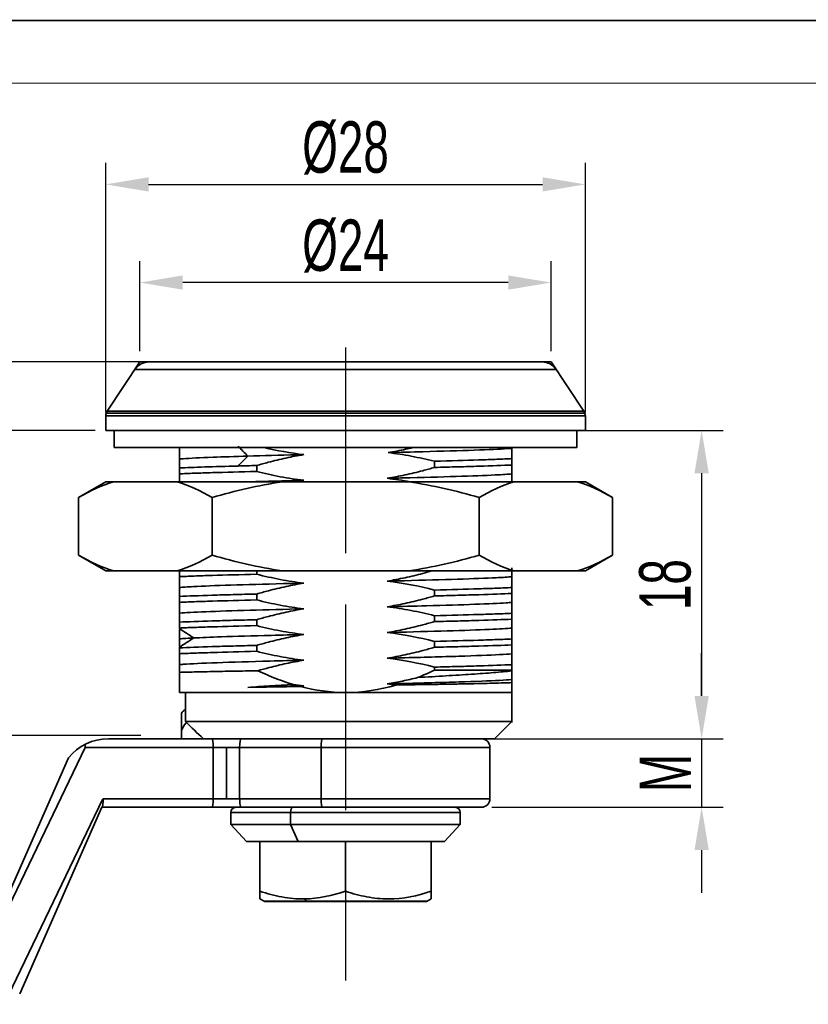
# Model space of a CAD drawing. Header units: inches. Extents: x 105682 to 105899, y 142363 to 142517.
# Tile 3 of 7: x 105740 to 105786, y 142459 to 142517. Entities that reach past the tile are written whole.
import ezdxf

# ---------------------------------------------------------------- set-up
doc = ezdxf.new("R2010")
doc.units = ezdxf.units.IN
doc.linetypes.add('ACAD_ISO02W100', pattern=[15, 12, -3])
doc.linetypes.add('CENTER', pattern=[10.16, 6.35, -1.27, 1.27, -1.27])
doc.layers.add('中心线层', color=1, linetype='CENTER')
for name, color, linetype, lineweight in [('实线层', 7, 'Continuous', 25), ('尺寸线层', 3, 'Continuous', 18), ('粗实线层', 7, 'Continuous', 35)]:
    doc.layers.add(name, color=color, linetype=linetype, lineweight=lineweight)
doc.styles.add('标准', font='txt', dxfattribs={"width": 0.667})
doc.dimstyles.new('对齐', dxfattribs={"dimtxt": 3, "dimasz": 2.5, "dimexe": 1.25, "dimexo": 0.625, "dimtad": 1, "dimdsep": 46, "dimtxsty": '标准', "dimcen": 2.5, "dimclrd": 3, "dimclre": 3, "dimclrt": 3, "dimadec": 0, "dimazin": 0, "dimtfac": 1, "dimtmove": 0, "dimatfit": 3, "dimfxl": 1, "dimarcsym": 0})
doc.dimstyles.new('水平', dxfattribs={"dimtxt": 3, "dimasz": 2.5, "dimexe": 1.25, "dimexo": 0.625, "dimtad": 1, "dimtih": 1, "dimtoh": 1, "dimdsep": 46, "dimtxsty": '标准', "dimcen": 2.5, "dimclrd": 3, "dimclre": 3, "dimclrt": 3, "dimadec": 0, "dimazin": 0, "dimtfac": 1, "dimtmove": 0, "dimatfit": 3, "dimfxl": 1, "dimarcsym": 0})

# ---------------------------------------------------------------- blocks, each defined once
blk = doc.blocks.new('*D15')
at = {"layer": 'Defpoints', "color": 0, "transparency": 16777216}
for p in [(105772.998, 142506.911), (105744.998, 142492.973), (105772.998, 142492.973)]:
    blk.add_point(p, dxfattribs=at)
at = {"layer": '尺寸线层', "color": 3, "lineweight": -2, "transparency": 16777216}
for p, q in [((105744.998, 142493.598), (105744.998, 142508.161)), ((105772.998, 142493.598), (105772.998, 142508.161)), ((105747.498, 142506.911), (105770.498, 142506.911))]:
    blk.add_line(p, q, dxfattribs=at)
at = {"layer": '尺寸线层', "color": 3, "transparency": 16777216}
for points in [[(105747.498, 142507.327), (105747.498, 142506.494), (105744.998, 142506.911)], [(105770.498, 142507.327), (105770.498, 142506.494), (105772.998, 142506.911)]]:
    blk.add_solid(points, dxfattribs=at)
at = {"layer": '尺寸线层', "color": 3, "transparency": 16777216, "insert": (105758.998, 142509.036), "char_height": 3, "width": 9.66796, "attachment_point": 5, "style": '标准'}
blk.add_mtext('%%C28', dxfattribs=at)
blk = doc.blocks.new('*D16')
at = {"layer": 'Defpoints', "color": 0, "transparency": 16777216}
for p in [(105746.998, 142501.18), (105746.998, 142496.549), (105770.998, 142496.549)]:
    blk.add_point(p, dxfattribs=at)
at = {"layer": '尺寸线层', "color": 3, "lineweight": -2, "transparency": 16777216}
for p, q in [((105746.998, 142497.174), (105746.998, 142502.43)), ((105770.998, 142497.174), (105770.998, 142502.43)), ((105768.498, 142501.18), (105749.498, 142501.18))]:
    blk.add_line(p, q, dxfattribs=at)
at = {"layer": '尺寸线层', "color": 3, "transparency": 16777216}
for points in [[(105749.498, 142501.597), (105749.498, 142500.764), (105746.998, 142501.18)], [(105768.498, 142501.597), (105768.498, 142500.764), (105770.998, 142501.18)]]:
    blk.add_solid(points, dxfattribs=at)
at = {"layer": '尺寸线层', "color": 3, "transparency": 16777216, "insert": (105758.998, 142503.305), "char_height": 3, "width": 9.8049, "attachment_point": 5, "style": '标准'}
blk.add_mtext('%%C24', dxfattribs=at)
blk = doc.blocks.new('*D17')
at = {"layer": 'Defpoints', "color": 0, "transparency": 16777216}
for p in [(105744.998, 142492.549), (105716.686, 142462.549), (105726.523, 142462.549)]:
    blk.add_point(p, dxfattribs=at)
at = {"layer": '尺寸线层', "color": 3, "lineweight": -2, "transparency": 16777216}
for p, q in [((105744.373, 142492.549), (105715.436, 142492.549)), ((105716.686, 142490.049), (105716.686, 142465.049)), ((105725.898, 142462.549), (105715.436, 142462.549))]:
    blk.add_line(p, q, dxfattribs=at)
at = {"layer": '尺寸线层', "color": 3, "transparency": 16777216}
for points in [[(105716.269, 142490.049), (105717.102, 142490.049), (105716.686, 142492.549)], [(105716.269, 142465.049), (105717.102, 142465.049), (105716.686, 142462.549)]]:
    blk.add_solid(points, dxfattribs=at)
at = {"layer": '尺寸线层', "color": 3, "transparency": 16777216, "insert": (105714.561, 142477.549), "char_height": 3, "width": 5.98813, "attachment_point": 5, "rotation": 90, "style": '标准'}
blk.add_mtext('H', dxfattribs=at)
blk = doc.blocks.new('*D18')
at = {"layer": 'Defpoints', "color": 0, "transparency": 16777216}
for p in [(105770.742, 142492.549), (105767.698, 142474.549), (105779.787, 142474.549)]:
    blk.add_point(p, dxfattribs=at)
at = {"layer": '尺寸线层', "color": 3, "lineweight": -2, "transparency": 16777216}
for p, q in [((105771.367, 142492.549), (105781.037, 142492.549)), ((105779.787, 142490.049), (105779.787, 142477.049)), ((105768.323, 142474.549), (105781.037, 142474.549))]:
    blk.add_line(p, q, dxfattribs=at)
at = {"layer": '尺寸线层', "color": 3, "transparency": 16777216}
for points in [[(105779.37, 142490.049), (105780.204, 142490.049), (105779.787, 142492.549)], [(105779.37, 142477.049), (105780.204, 142477.049), (105779.787, 142474.549)]]:
    blk.add_solid(points, dxfattribs=at)
at = {"layer": '尺寸线层', "color": 3, "transparency": 16777216, "insert": (105777.662, 142483.549), "char_height": 3, "width": 6.09078, "attachment_point": 5, "rotation": 90, "style": '标准'}
blk.add_mtext('18', dxfattribs=at)
blk = doc.blocks.new('*D19')
at = {"layer": 'Defpoints', "color": 0, "transparency": 16777216}
for p in [(105716.686, 142496.549), (105749.918, 142496.549), (105741.084, 142492.549)]:
    blk.add_point(p, dxfattribs=at)
at = {"layer": '尺寸线层', "color": 3, "lineweight": -2, "transparency": 16777216}
for p, q in [((105716.686, 142499.049), (105716.686, 142501.549)), ((105749.293, 142496.549), (105715.436, 142496.549)), ((105716.686, 142492.549), (105716.686, 142496.549)), ((105740.459, 142492.549), (105715.436, 142492.549)), ((105716.686, 142490.049), (105716.686, 142487.549))]:
    blk.add_line(p, q, dxfattribs=at)
at = {"layer": '尺寸线层', "color": 3, "transparency": 16777216}
for points in [[(105716.269, 142499.049), (105717.102, 142499.049), (105716.686, 142496.549)], [(105716.269, 142490.049), (105717.102, 142490.049), (105716.686, 142492.549)]]:
    blk.add_solid(points, dxfattribs=at)
at = {"layer": '尺寸线层', "color": 3, "transparency": 16777216, "insert": (105714.561, 142494.549), "char_height": 3, "width": 6.05656, "attachment_point": 5, "rotation": 90, "style": '标准'}
blk.add_mtext('4', dxfattribs=at)
blk = doc.blocks.new('*D8')
at = {"layer": 'Defpoints', "color": 0, "transparency": 16777216}
for p in [(105766.923, 142474.549), (105766.923, 142470.549), (105779.787, 142470.549)]:
    blk.add_point(p, dxfattribs=at)
at = {"layer": '尺寸线层', "color": 3, "lineweight": -2, "transparency": 16777216}
for p, q in [((105779.787, 142477.049), (105779.787, 142479.549)), ((105767.548, 142474.549), (105781.037, 142474.549)), ((105779.787, 142474.549), (105779.787, 142470.549)), ((105767.548, 142470.549), (105781.037, 142470.549)), ((105779.787, 142468.049), (105779.787, 142465.549))]:
    blk.add_line(p, q, dxfattribs=at)
at = {"layer": '尺寸线层', "color": 3, "transparency": 16777216}
for points in [[(105779.37, 142477.049), (105780.204, 142477.049), (105779.787, 142474.549)], [(105779.37, 142468.049), (105780.204, 142468.049), (105779.787, 142470.549)]]:
    blk.add_solid(points, dxfattribs=at)
at = {"layer": '尺寸线层', "color": 3, "transparency": 16777216, "insert": (105777.662, 142472.549), "char_height": 3, "width": 6.125, "attachment_point": 5, "rotation": 90, "style": '标准'}
blk.add_mtext('M', dxfattribs=at)
blk = doc.blocks.new('*D20')
at = {"layer": 'Defpoints', "color": 0, "transparency": 16777216}
for p in [(105728.554, 142474.745), (105747.678, 142474.745), (105727.973, 142462.549)]:
    blk.add_point(p, dxfattribs=at)
at = {"layer": '粗实线层', "color": 3, "lineweight": -2, "transparency": 16777216}
for p, q in [((105747.053, 142474.745), (105727.304, 142474.745)), ((105728.554, 142472.245), (105728.554, 142470.652)), ((105728.554, 142465.049), (105728.554, 142466.641)), ((105728.598, 142462.549), (105729.804, 142462.549))]:
    blk.add_line(p, q, dxfattribs=at)
at = {"layer": '粗实线层', "color": 3, "transparency": 16777216}
for points in [[(105728.137, 142472.245), (105728.971, 142472.245), (105728.554, 142474.745)], [(105728.137, 142465.049), (105728.971, 142465.049), (105728.554, 142462.549)]]:
    blk.add_solid(points, dxfattribs=at)
at = {"layer": '粗实线层', "color": 3, "transparency": 16777216, "insert": (105728.554, 142468.647), "char_height": 3, "attachment_point": 5, "rotation": 90, "style": '标准'}
blk.add_mtext('BH', dxfattribs=at)

msp = doc.modelspace()

# ---------------------------------------------------------------- linework, layer by layer
at = {"color": 7, "linetype": 'Continuous', "lineweight": 13}
msp.add_lwpolyline([(105682.284, 142516.476, 0.095, 0.095, 0), (105899.396, 142516.476, 0.095, 0.095, 0)], format="xyseb", dxfattribs=at)
at = {"layer": '中心线层', "color": 1, "linetype": 'ACAD_ISO02W100'}
msp.add_line((105758.998, 142497.386), (105758.998, 142460.447), dxfattribs=at)
at = {"layer": '实线层', "lineweight": 13}
msp.add_line((105695.315, 142512.821), (105895.741, 142512.821), dxfattribs=at)
at = {"layer": '粗实线层'}
for p, q in [((105746.998, 142496.549), (105745.082, 142493.675)), ((105746.998, 142496.549), (105770.998, 142496.549)), ((105770.998, 142496.549), (105772.914, 142493.675)), ((105746.701, 142496.103), (105771.295, 142496.103)), ((105772.914, 142493.675), (105745.082, 142493.675)), ((105772.998, 142493.397), (105744.998, 142493.397)), ((105744.998, 142493.397), (105744.998, 142492.549)), ((105772.975, 142493.549), (105745.022, 142493.549)), ((105772.998, 142493.397), (105772.998, 142492.549)), ((105772.998, 142492.549), (105744.998, 142492.549)), ((105745.498, 142492.549), (105745.498, 142491.549)), ((105772.498, 142492.549), (105772.498, 142491.549)), ((105772.498, 142491.549), (105745.498, 142491.549)), ((105749.298, 142491.549), (105749.298, 142491.513)), ((105749.298, 142491.513), (105749.298, 142490.877)), ((105768.698, 142491.504), (105768.698, 142490.903)), ((105749.298, 142490.877), (105749.298, 142490.358)), ((105764.186, 142490.746), (105764.186, 142490.388)), ((105768.698, 142490.903), (105768.698, 142490.529)), ((105749.298, 142490.359), (105749.298, 142490.013)), ((105753.811, 142490.499), (105753.811, 142490.154)), ((105768.698, 142490.529), (105768.698, 142490.01)), ((105749.298, 142490.013), (105749.298, 142489.542)), ((105768.698, 142490.01), (105768.698, 142489.56)), ((105744.998, 142489.549), (105743.41, 142488.632)), ((105744.998, 142489.549), (105745.453, 142489.549)), ((105749.161, 142489.549), (105745.453, 142489.549)), ((105749.161, 142489.549), (105755.29, 142489.549)), ((105762.706, 142489.549), (105755.29, 142489.549)), ((105762.706, 142489.549), (105768.836, 142489.549)), ((105772.544, 142489.549), (105768.836, 142489.549)), ((105772.998, 142489.549), (105772.544, 142489.549)), ((105774.587, 142488.632), (105772.998, 142489.549)), ((105743.41, 142488.632), (105743.41, 142485.266)), ((105751.204, 142488.632), (105751.204, 142485.266)), ((105766.792, 142488.632), (105766.792, 142485.266)), ((105774.587, 142488.632), (105774.587, 142485.266)), ((105743.41, 142485.266), (105744.998, 142484.349)), ((105772.998, 142484.349), (105774.587, 142485.266)), ((105768.698, 142484.529), (105768.698, 142484.01)), ((105745.453, 142484.349), (105744.998, 142484.349)), ((105749.161, 142484.349), (105745.453, 142484.349)), ((105749.161, 142484.349), (105755.29, 142484.349)), ((105749.298, 142484.349), (105749.298, 142484.013)), ((105749.298, 142484.013), (105749.298, 142483.377)), ((105753.811, 142484.349), (105753.811, 142484.154)), ((105762.706, 142484.349), (105755.29, 142484.349)), ((105762.706, 142484.349), (105768.836, 142484.349)), ((105768.698, 142484.01), (105768.698, 142483.374)), ((105772.544, 142484.349), (105768.836, 142484.349)), ((105772.544, 142484.349), (105772.998, 142484.349)), ((105749.298, 142483.377), (105749.298, 142482.858)), ((105768.698, 142483.374), (105768.698, 142483.029)), ((105749.298, 142482.858), (105749.298, 142482.513)), ((105753.811, 142482.999), (105753.811, 142482.654)), ((105764.186, 142483.234), (105764.186, 142482.888)), ((105768.698, 142483.029), (105768.698, 142482.51)), ((105749.298, 142482.513), (105749.298, 142481.877)), ((105768.698, 142482.51), (105768.698, 142481.874)), ((105749.298, 142481.877), (105749.298, 142481.358)), ((105764.186, 142481.734), (105764.186, 142481.388)), ((105768.698, 142481.874), (105768.698, 142481.529)), ((105749.298, 142481.359), (105749.298, 142481.013)), ((105749.298, 142481.012), (105749.298, 142480.981)), ((105753.811, 142481.499), (105753.811, 142481.154)), ((105768.698, 142481.529), (105768.698, 142481.01)), ((105768.698, 142481.01), (105768.698, 142480.374)), ((105749.298, 142480.934), (105749.298, 142480.377)), ((105749.298, 142480.377), (105749.298, 142479.936)), ((105749.298, 142479.887), (105749.298, 142479.86)), ((105749.298, 142479.859), (105749.298, 142479.513)), ((105753.811, 142479.999), (105753.811, 142479.654)), ((105764.186, 142480.234), (105764.186, 142479.888)), ((105768.698, 142480.374), (105768.698, 142480.029)), ((105768.698, 142480.029), (105768.698, 142479.51)), ((105749.298, 142479.514), (105749.298, 142478.877)), ((105768.698, 142479.51), (105768.698, 142478.874)), ((105749.298, 142478.877), (105749.298, 142478.425)), ((105764.186, 142478.734), (105764.186, 142478.549)), ((105768.698, 142478.874), (105768.698, 142478.549)), ((105749.298, 142478.425), (105749.298, 142477.249)), ((105764.186, 142478.549), (105768.698, 142478.549)), ((105768.698, 142478.549), (105768.698, 142478.506)), ((105768.698, 142478.506), (105768.698, 142478.01)), ((105768.698, 142478.01), (105768.698, 142477.827)), ((105768.698, 142477.827), (105768.698, 142477.249)), ((105749.653, 142477.249), (105749.298, 142477.249)), ((105749.653, 142477.249), (105749.653, 142475.549)), ((105749.653, 142477.249), (105758.998, 142477.249)), ((105758.998, 142477.249), (105768.698, 142477.249)), ((105768.698, 142475.507), (105768.698, 142477.249)), ((105749.423, 142476.049), (105749.423, 142475.049)), ((105767.698, 142474.549), (105768.698, 142475.549)), ((105749.423, 142474.549), (105749.423, 142475.049)), ((105751.2, 142474.549), (105745.15, 142474.549)), ((105752.896, 142474.549), (105751.2, 142474.549)), ((105754.218, 142474.549), (105752.896, 142474.549)), ((105767.698, 142474.549), (105752.897, 142474.549)), ((105738.025, 142462.049), (105743.807, 142474.049)), ((105751.275, 142474.049), (105743.798, 142474.049)), ((105751.275, 142471.049), (105751.275, 142474.049)), ((105752.817, 142474.049), (105751.275, 142474.049)), ((105752.046, 142474.049), (105752.046, 142471.049)), ((105752.817, 142474.049), (105752.817, 142471.049)), ((105757.569, 142474.049), (105752.817, 142474.049)), ((105757.569, 142471.049), (105757.569, 142474.049)), ((105767.423, 142474.049), (105757.569, 142474.049)), ((105767.423, 142471.049), (105767.423, 142474.049)), ((105738.025, 142462.549), (105742.824, 142473.443)), ((105739.074, 142459.049), (105744.837, 142471.049)), ((105744.848, 142471.049), (105751.275, 142471.049)), ((105751.275, 142471.049), (105752.817, 142471.049)), ((105752.817, 142471.049), (105757.569, 142471.049)), ((105757.569, 142471.049), (105767.423, 142471.049)), ((105739.975, 142459.654), (105744.777, 142470.549)), ((105744.773, 142470.549), (105751.2, 142470.549)), ((105751.2, 142470.549), (105752.896, 142470.549)), ((105752.298, 142470.249), (105752.298, 142469.549)), ((105755.786, 142470.249), (105752.298, 142470.249)), ((105752.896, 142470.549), (105757.648, 142470.549)), ((105755.786, 142470.249), (105765.698, 142470.249)), ((105755.786, 142469.549), (105755.786, 142470.249)), ((105757.648, 142470.549), (105766.923, 142470.549)), ((105765.698, 142469.549), (105765.698, 142470.249)), ((105752.298, 142469.549), (105753.225, 142468.549)), ((105752.298, 142469.549), (105755.786, 142469.549)), ((105765.698, 142469.549), (105755.786, 142469.549)), ((105755.786, 142469.549), (105756.23, 142468.549)), ((105764.772, 142468.549), (105765.698, 142469.549)), ((105753.998, 142468.549), (105753.225, 142468.549)), ((105753.998, 142465.649), (105753.998, 142468.549)), ((105756.23, 142468.549), (105753.998, 142468.549)), ((105758.998, 142468.549), (105756.23, 142468.549)), ((105758.998, 142465.649), (105758.998, 142468.549)), ((105763.998, 142468.549), (105758.998, 142468.549)), ((105763.998, 142465.649), (105763.998, 142468.549)), ((105764.772, 142468.549), (105763.998, 142468.549)), ((105753.998, 142465.649), (105753.998, 142465.202)), ((105763.998, 142465.649), (105763.998, 142465.202)), ((105753.998, 142465.202), (105754.241, 142465.062)), ((105754.241, 142465.062), (105756.717, 142465.062)), ((105754.291, 142465.049), (105756.741, 142465.049)), ((105756.6, 142465.203), (105756.717, 142465.062)), ((105763.756, 142465.062), (105756.717, 142465.062)), ((105763.706, 142465.049), (105756.741, 142465.049)), ((105763.756, 142465.062), (105763.998, 142465.202))]:
    msp.add_line(p, q, dxfattribs=at)
for centre, radius, start, end in [((105747.533, 142495.549), 1, 90, 146.30993), ((105770.463, 142495.549), 1, 33.69007, 90), ((105745.498, 142493.397), 0.5, 146.30993, 180), ((105772.498, 142493.397), 0.5, 0, 33.69007), ((105745.15, 142471.549), 3, 89.99998, 140.85083), ((105766.923, 142474.049), 0.5, 0, 90), ((105766.923, 142471.049), 0.5, 270, 0), ((105752.598, 142470.249), 0.3, 90, 180), ((105765.398, 142470.249), 0.3, 0, 90), ((105754.291, 142465.149), 0.1, 240, 270), ((105763.706, 142465.149), 0.1, 270, 300)]:
    msp.add_arc(centre, radius, start, end, dxfattribs=at)
for centre, major_axis, ratio, start_param, end_param in [((105751.2, 142474.049), (0, -0.5), 0.149063, 1.570798, 3.141593), ((105752.896, 142474.049), (0, 0.5), 0.159356, 0, 1.570796), ((105757.648, 142474.049), (0, -0.5), 0.159356, 3.141593, 4.712389), ((105751.2, 142471.049), (0, -0.5), 0.149063, 0, 1.570796), ((105752.896, 142471.049), (0, 0.5), 0.159356, 1.570796, 3.141593), ((105757.648, 142471.049), (0, -0.5), 0.159356, 4.712389, 6.283185), ((105755.93, 142470.249), (0, 0.3), 0.479426, 0, 1.570796), ((105756.741, 142465.149), (0, -0.1), 0.479426, 5.759587, 6.283185)]:
    msp.add_ellipse(centre, major_axis=major_axis, ratio=ratio, start_param=start_param, end_param=end_param, dxfattribs=at)
for points in [[(105753.296, 142491.049), (105753.106, 142491.241), (105752.916, 142491.434), (105752.726, 142491.626)], [(105756.558, 142491.135), (105755.779, 142491.227), (105755.007, 142491.369), (105754.244, 142491.548)], [(105752.726, 142490.471), (105752.916, 142490.664), (105753.106, 142490.856), (105753.296, 142491.049)], [(105753.811, 142490.499), (105753.436, 142490.49), (105753.075, 142490.48), (105752.726, 142490.471)], [(105756.124, 142489.557), (105756.271, 142489.585), (105756.419, 142489.611), (105756.567, 142489.635)], [(105761.429, 142489.752), (105761.873, 142489.7), (105762.315, 142489.632), (105762.755, 142489.55)], [(105743.41, 142488.632), (105744.082, 142489.02), (105744.761, 142489.337), (105745.453, 142489.549)], [(105749.161, 142489.549), (105749.853, 142489.337), (105750.532, 142489.02), (105751.204, 142488.632)], [(105751.204, 142488.632), (105752.548, 142489.02), (105753.907, 142489.337), (105755.29, 142489.549)], [(105762.706, 142489.549), (105764.089, 142489.337), (105765.449, 142489.02), (105766.792, 142488.632)], [(105766.792, 142488.632), (105767.464, 142489.02), (105768.144, 142489.337), (105768.836, 142489.549)], [(105772.544, 142489.549), (105773.235, 142489.337), (105773.915, 142489.02), (105774.587, 142488.632)], [(105743.41, 142485.266), (105744.082, 142484.878), (105744.761, 142484.56), (105745.453, 142484.349)], [(105749.161, 142484.349), (105749.853, 142484.56), (105750.532, 142484.878), (105751.204, 142485.266)], [(105751.204, 142485.266), (105752.548, 142484.878), (105753.907, 142484.56), (105755.29, 142484.349)], [(105762.706, 142484.349), (105764.089, 142484.56), (105765.449, 142484.878), (105766.792, 142485.266)], [(105766.792, 142485.266), (105767.464, 142484.878), (105768.144, 142484.56), (105768.836, 142484.349)], [(105772.544, 142484.349), (105773.235, 142484.56), (105773.915, 142484.878), (105774.587, 142485.266)], [(105761.429, 142483.752), (105762.359, 142483.643), (105763.278, 142483.463), (105764.186, 142483.233)], [(105750.138, 142480.434), (105749.858, 142480.616), (105749.578, 142480.799), (105749.298, 142480.981)], [(105749.298, 142479.886), (105749.578, 142480.069), (105749.858, 142480.251), (105750.138, 142480.433)], [(105761.429, 142480.752), (105762.359, 142480.643), (105763.278, 142480.463), (105764.186, 142480.233)], [(105761.429, 142479.252), (105762.359, 142479.143), (105763.278, 142478.963), (105764.186, 142478.733)], [(105753.876, 142478.518), (105754.239, 142478.349), (105754.946, 142478.047), (105755.616, 142477.817), (105755.941, 142477.719)], [(105763.208, 142478.123), (105763.367, 142478.186), (105763.689, 142478.321), (105764.019, 142478.47), (105764.186, 142478.549)], [(105753.296, 142477.549), (105754.089, 142477.606), (105754.984, 142477.662), (105755.941, 142477.719)], [(105756.567, 142477.635), (105756.358, 142477.66), (105756.15, 142477.688), (105755.941, 142477.719)], [(105756.363, 142477.6), (105756.431, 142477.612), (105756.499, 142477.623), (105756.567, 142477.635)], [(105756.363, 142477.6), (105757.227, 142477.374), (105758.104, 142477.249), (105758.998, 142477.249)], [(105758.998, 142477.249), (105760.001, 142477.249), (105760.979, 142477.406), (105761.94, 142477.685)], [(105761.429, 142477.752), (105761.6, 142477.732), (105761.77, 142477.71), (105761.94, 142477.685)], [(105749.622, 142476.256), (105749.548, 142476.195), (105749.481, 142476.125), (105749.423, 142476.049)], [(105750.696, 142474.549), (105750.347, 142474.881), (105750, 142475.215), (105749.653, 142475.549)], [(105743.802, 142474.229), (105743.806, 142474.172), (105743.807, 142474.11), (105743.807, 142474.049)], [(105758.998, 142465.649), (105758.215, 142465.388), (105757.419, 142465.216), (105756.6, 142465.203)]]:
    msp.add_open_spline(points, degree=3, dxfattribs=at)
for points, knots in [([(105762.919, 142491.542), (105762.781, 142491.51), (105762.644, 142491.479), (105762.166, 142491.376), (105761.824, 142491.31), (105761.481, 142491.254)], [0, 0, 0, 0, 0.423319, 0.423319, 1.466472, 1.466472, 1.466472, 1.466472]), ([(105761.481, 142491.253), (105762.182, 142491.271), (105764.052, 142491.318), (105766.681, 142491.395), (105768.151, 142491.462), (105768.626, 142491.498), (105768.698, 142491.504)], [0, 0, 0, 0, 1.489489, 4.08636, 6.683231, 7.22191, 7.22191, 7.22191, 7.22191]), ([(105749.298, 142490.877), (105749.363, 142490.884), (105749.776, 142490.919), (105750.954, 142490.976), (105752.536, 142491.027), (105753.296, 142491.049)], [0, 0, 0, 0, 0.441806, 2.45414, 4.002054, 4.002054, 4.002054, 4.002054]), ([(105753.296, 142491.049), (105754.17, 142491.074), (105755.266, 142491.103), (105756.424, 142491.131), (105756.558, 142491.135)], [0, 0, 0, 0, 2.887561, 3.26295, 3.26295, 3.26295, 3.26295]), ([(105753.811, 142490.499), (105754.036, 142490.565), (105754.262, 142490.627), (105754.83, 142490.777), (105755.173, 142490.861), (105755.862, 142491.011), (105756.21, 142491.077), (105756.558, 142491.135)], [0, 0, 0, 0, 0.703877, 0.703877, 1.761573, 1.761573, 2.821609, 2.821609, 2.821609, 2.821609]), ([(105761.481, 142491.253), (105761.936, 142491.199), (105762.389, 142491.129), (105763.064, 142491.001), (105763.29, 142490.954), (105763.739, 142490.855), (105763.963, 142490.802), (105764.186, 142490.746)], [0, 0, 0, 0, 1.37408, 1.37408, 2.063567, 2.063567, 2.75367, 2.75367, 2.75367, 2.75367]), ([(105768.698, 142490.903), (105768.442, 142490.889), (105768.152, 142490.876), (105767.508, 142490.85), (105767.15, 142490.836), (105766.005, 142490.797), (105765.145, 142490.771), (105764.186, 142490.746)], [0, 0, 0, 0, 1.128841, 1.128841, 2.257683, 2.257683, 4.515366, 4.515366, 4.515366, 4.515366]), ([(105752.726, 142490.471), (105752.01, 142490.452), (105751.363, 142490.434), (105750.204, 142490.396), (105749.709, 142490.377), (105749.298, 142490.358)], [0, 0, 0, 0, 1.714877, 1.714877, 3.429754, 3.429754, 3.429754, 3.429754]), ([(105764.186, 142490.388), (105763.96, 142490.323), (105763.733, 142490.259), (105763.163, 142490.109), (105762.819, 142490.026), (105762.127, 142489.876), (105761.779, 142489.81), (105761.429, 142489.752)], [0, 0, 0, 0, 0.706068, 0.706068, 1.767098, 1.767098, 2.830526, 2.830526, 2.830526, 2.830526]), ([(105764.186, 142490.388), (105764.665, 142490.4), (105765.122, 142490.412), (105765.99, 142490.435), (105766.403, 142490.447), (105767.546, 142490.483), (105768.185, 142490.505), (105768.698, 142490.529)], [0, 0, 0, 0, 1.128691, 1.128691, 2.257382, 2.257382, 4.514765, 4.514765, 4.514765, 4.514765]), ([(105749.298, 142490.013), (105749.555, 142490.025), (105749.844, 142490.037), (105750.489, 142490.06), (105750.846, 142490.072), (105751.991, 142490.107), (105752.851, 142490.131), (105753.811, 142490.154)], [0, 0, 0, 0, 1.128694, 1.128694, 2.257387, 2.257387, 4.514775, 4.514775, 4.514775, 4.514775]), ([(105753.298, 142489.549), (105753.913, 142489.567), (105754.979, 142489.595), (105756.127, 142489.624), (105756.567, 142489.635)], [0, 0, 0, 0, 2.036403, 3.270832, 3.270832, 3.270832, 3.270832]), ([(105756.567, 142489.635), (105756.104, 142489.689), (105755.642, 142489.761), (105754.953, 142489.892), (105754.724, 142489.94), (105754.266, 142490.042), (105754.038, 142490.096), (105753.811, 142490.154)], [0, 0, 0, 0, 1.40041, 1.40041, 2.103251, 2.103251, 2.806744, 2.806744, 2.806744, 2.806744]), ([(105761.429, 142489.752), (105761.737, 142489.76), (105763.195, 142489.796), (105765.598, 142489.861), (105767.716, 142489.94), (105768.485, 142489.989), (105768.698, 142490.01)], [0, 0, 0, 0, 0.641127, 3.075104, 5.509082, 7.273956, 7.273956, 7.273956, 7.273956]), ([(105749.298, 142484.013), (105749.555, 142484.025), (105749.844, 142484.037), (105750.489, 142484.06), (105750.846, 142484.072), (105751.991, 142484.107), (105752.851, 142484.131), (105753.811, 142484.154)], [0, 0, 0, 0, 1.128694, 1.128694, 2.257388, 2.257388, 4.514775, 4.514775, 4.514775, 4.514775]), ([(105756.567, 142483.635), (105756.104, 142483.689), (105755.642, 142483.761), (105754.953, 142483.892), (105754.724, 142483.94), (105754.266, 142484.042), (105754.038, 142484.096), (105753.811, 142484.154)], [0, 0, 0, 0, 1.400409, 1.400409, 2.103252, 2.103252, 2.806744, 2.806744, 2.806744, 2.806744]), ([(105764.034, 142484.345), (105763.858, 142484.294), (105763.682, 142484.246), (105763.163, 142484.109), (105762.819, 142484.026), (105762.127, 142483.876), (105761.779, 142483.81), (105761.429, 142483.752)], [0, 0, 0, 0, 0.547998, 0.547998, 1.609024, 1.609024, 2.672448, 2.672448, 2.672448, 2.672448]), ([(105761.429, 142483.752), (105761.771, 142483.761), (105763.26, 142483.798), (105765.678, 142483.864), (105767.748, 142483.941), (105768.494, 142483.99), (105768.698, 142484.01)], [0, 0, 0, 0, 0.711181, 3.14515, 5.579119, 7.273931, 7.273931, 7.273931, 7.273931]), ([(105749.299, 142483.377), (105749.486, 142483.396), (105750.187, 142483.443), (105752.162, 142483.519), (105754.61, 142483.586), (105756.16, 142483.625), (105756.567, 142483.635)], [0, 0, 0, 0, 1.55802, 3.991975, 6.425931, 7.27389, 7.27389, 7.27389, 7.27389]), ([(105753.811, 142482.999), (105754.037, 142483.065), (105754.264, 142483.128), (105754.833, 142483.278), (105755.177, 142483.361), (105755.869, 142483.511), (105756.217, 142483.578), (105756.567, 142483.635)], [0, 0, 0, 0, 0.706065, 0.706065, 1.767098, 1.767098, 2.830527, 2.830527, 2.830527, 2.830527]), ([(105768.698, 142483.374), (105768.442, 142483.362), (105768.152, 142483.35), (105767.508, 142483.327), (105767.15, 142483.315), (105766.005, 142483.28), (105765.145, 142483.257), (105764.186, 142483.233)], [0, 0, 0, 0, 1.128694, 1.128694, 2.257388, 2.257388, 4.514775, 4.514775, 4.514775, 4.514775]), ([(105753.811, 142482.999), (105753.331, 142482.987), (105752.874, 142482.975), (105752.007, 142482.952), (105751.593, 142482.94), (105750.45, 142482.905), (105749.811, 142482.882), (105749.298, 142482.858)], [0, 0, 0, 0, 1.128691, 1.128691, 2.257382, 2.257382, 4.514765, 4.514765, 4.514765, 4.514765]), ([(105764.186, 142482.888), (105763.96, 142482.822), (105763.733, 142482.759), (105763.163, 142482.609), (105762.819, 142482.526), (105762.127, 142482.376), (105761.779, 142482.31), (105761.429, 142482.252)], [0, 0, 0, 0, 0.706074, 0.706074, 1.767118, 1.767118, 2.830518, 2.830518, 2.830518, 2.830518]), ([(105764.186, 142482.888), (105764.665, 142482.9), (105765.122, 142482.912), (105765.99, 142482.936), (105766.403, 142482.947), (105767.546, 142482.982), (105768.185, 142483.006), (105768.698, 142483.029)], [0, 0, 0, 0, 1.128693, 1.128693, 2.257387, 2.257387, 4.514773, 4.514773, 4.514773, 4.514773]), ([(105749.298, 142482.513), (105749.555, 142482.525), (105749.844, 142482.537), (105750.489, 142482.56), (105750.846, 142482.572), (105751.991, 142482.607), (105752.851, 142482.63), (105753.811, 142482.654)], [0, 0, 0, 0, 1.128692, 1.128692, 2.257383, 2.257383, 4.514766, 4.514766, 4.514766, 4.514766]), ([(105749.298, 142481.877), (105749.308, 142481.878), (105749.617, 142481.908), (105750.671, 142481.966), (105753.264, 142482.051), (105755.45, 142482.107), (105756.567, 142482.135)], [0, 0, 0, 0, 0.077752, 2.511796, 4.945841, 7.274153, 7.274153, 7.274153, 7.274153]), ([(105756.567, 142482.135), (105756.104, 142482.189), (105755.642, 142482.262), (105754.953, 142482.392), (105754.724, 142482.44), (105754.266, 142482.542), (105754.038, 142482.596), (105753.811, 142482.654)], [0, 0, 0, 0, 1.400435, 1.400435, 2.103264, 2.103264, 2.806733, 2.806733, 2.806733, 2.806733]), ([(105753.811, 142481.499), (105754.037, 142481.565), (105754.264, 142481.628), (105754.833, 142481.778), (105755.177, 142481.861), (105755.869, 142482.011), (105756.217, 142482.078), (105756.567, 142482.135)], [0, 0, 0, 0, 0.706084, 0.706084, 1.76712, 1.76712, 2.830517, 2.830517, 2.830517, 2.830517]), ([(105761.429, 142482.252), (105762.228, 142482.272), (105764.134, 142482.32), (105766.703, 142482.397), (105768.144, 142482.464), (105768.609, 142482.501), (105768.698, 142482.51)], [0, 0, 0, 0, 1.664777, 4.09875, 6.532723, 7.273943, 7.273943, 7.273943, 7.273943]), ([(105761.429, 142482.252), (105761.893, 142482.198), (105762.354, 142482.126), (105763.043, 142481.995), (105763.273, 142481.947), (105763.73, 142481.845), (105763.958, 142481.791), (105764.186, 142481.734)], [0, 0, 0, 0, 1.400439, 1.400439, 2.103262, 2.103262, 2.806735, 2.806735, 2.806735, 2.806735]), ([(105768.698, 142481.874), (105768.442, 142481.862), (105768.152, 142481.85), (105767.508, 142481.827), (105767.15, 142481.815), (105766.005, 142481.78), (105765.145, 142481.757), (105764.186, 142481.734)], [0, 0, 0, 0, 1.128691, 1.128691, 2.257382, 2.257382, 4.514765, 4.514765, 4.514765, 4.514765]), ([(105753.811, 142481.499), (105753.331, 142481.487), (105752.874, 142481.476), (105752.007, 142481.452), (105751.593, 142481.44), (105750.45, 142481.405), (105749.811, 142481.382), (105749.298, 142481.358)], [0, 0, 0, 0, 1.128693, 1.128693, 2.257386, 2.257386, 4.514771, 4.514771, 4.514771, 4.514771]), ([(105749.298, 142481.013), (105749.555, 142481.025), (105749.844, 142481.037), (105750.489, 142481.06), (105750.846, 142481.072), (105751.991, 142481.107), (105752.851, 142481.13), (105753.811, 142481.154)], [0, 0, 0, 0, 1.128692, 1.128692, 2.257384, 2.257384, 4.514768, 4.514768, 4.514768, 4.514768]), ([(105756.567, 142480.635), (105756.104, 142480.69), (105755.642, 142480.762), (105754.953, 142480.892), (105754.724, 142480.94), (105754.266, 142481.042), (105754.038, 142481.096), (105753.811, 142481.154)], [0, 0, 0, 0, 1.400427, 1.400427, 2.103255, 2.103255, 2.80674, 2.80674, 2.80674, 2.80674]), ([(105764.186, 142481.388), (105763.96, 142481.323), (105763.733, 142481.26), (105763.163, 142481.109), (105762.819, 142481.026), (105762.127, 142480.876), (105761.779, 142480.809), (105761.429, 142480.752)], [0, 0, 0, 0, 0.70608, 0.70608, 1.767111, 1.767111, 2.830521, 2.830521, 2.830521, 2.830521]), ([(105761.429, 142480.752), (105761.518, 142480.754), (105762.77, 142480.785), (105765.054, 142480.845), (105767.5, 142480.929), (105768.431, 142480.984), (105768.698, 142481.01)], [0, 0, 0, 0, 0.184514, 2.618548, 5.052582, 7.274122, 7.274122, 7.274122, 7.274122]), ([(105764.186, 142481.388), (105764.665, 142481.4), (105765.122, 142481.412), (105765.99, 142481.435), (105766.403, 142481.447), (105767.546, 142481.482), (105768.185, 142481.505), (105768.698, 142481.529)], [0, 0, 0, 0, 1.128692, 1.128692, 2.257384, 2.257384, 4.514769, 4.514769, 4.514769, 4.514769]), ([(105749.299, 142480.377), (105749.368, 142480.384), (105749.591, 142480.403), (105749.905, 142480.422), (105750.138, 142480.434)], [0, 0, 0, 0, 0.3039737, 0.8415806, 0.8415806, 0.8415806, 0.8415806]), ([(105750.138, 142480.434), (105750.568, 142480.456), (105751.818, 142480.507), (105754.126, 142480.574), (105755.908, 142480.619), (105756.567, 142480.635)], [0, 0, 0, 0, 2.120054, 4.876186, 6.432709, 6.432709, 6.432709, 6.432709]), ([(105753.811, 142479.999), (105754.037, 142480.065), (105754.263, 142480.128), (105754.833, 142480.278), (105755.177, 142480.361), (105755.869, 142480.511), (105756.217, 142480.578), (105756.567, 142480.635)], [0, 0, 0, 0, 0.706065, 0.706065, 1.76711, 1.76711, 2.830522, 2.830522, 2.830522, 2.830522]), ([(105753.811, 142479.999), (105753.331, 142479.987), (105752.874, 142479.975), (105752.007, 142479.952), (105751.593, 142479.94), (105750.45, 142479.905), (105749.811, 142479.882), (105749.298, 142479.858)], [0, 0, 0, 0, 1.128693, 1.128693, 2.257386, 2.257386, 4.514771, 4.514771, 4.514771, 4.514771]), ([(105764.186, 142479.889), (105763.96, 142479.823), (105763.733, 142479.76), (105763.163, 142479.609), (105762.819, 142479.526), (105762.127, 142479.376), (105761.779, 142479.31), (105761.429, 142479.252)], [0, 0, 0, 0, 0.706066, 0.706066, 1.767092, 1.767092, 2.830522, 2.830522, 2.830522, 2.830522]), ([(105768.698, 142480.374), (105768.442, 142480.362), (105768.152, 142480.351), (105767.508, 142480.327), (105767.15, 142480.315), (105766.005, 142480.28), (105765.145, 142480.257), (105764.186, 142480.233)], [0, 0, 0, 0, 1.128693, 1.128693, 2.257385, 2.257385, 4.51477, 4.51477, 4.51477, 4.51477]), ([(105764.186, 142479.889), (105764.665, 142479.9), (105765.122, 142479.912), (105765.99, 142479.935), (105766.403, 142479.947), (105767.546, 142479.983), (105768.185, 142480.005), (105768.698, 142480.029)], [0, 0, 0, 0, 1.128691, 1.128691, 2.257382, 2.257382, 4.514764, 4.514764, 4.514764, 4.514764]), ([(105749.298, 142479.514), (105749.555, 142479.525), (105749.844, 142479.537), (105750.489, 142479.56), (105750.846, 142479.572), (105751.991, 142479.608), (105752.851, 142479.63), (105753.811, 142479.654)], [0, 0, 0, 0, 1.128691, 1.128691, 2.257381, 2.257381, 4.514762, 4.514762, 4.514762, 4.514762]), ([(105756.567, 142479.135), (105756.104, 142479.19), (105755.642, 142479.262), (105754.953, 142479.392), (105754.724, 142479.44), (105754.266, 142479.542), (105754.038, 142479.596), (105753.811, 142479.654)], [0, 0, 0, 0, 1.400423, 1.400423, 2.10325, 2.10325, 2.806733, 2.806733, 2.806733, 2.806733]), ([(105761.429, 142479.252), (105761.704, 142479.259), (105763.232, 142479.297), (105765.788, 142479.366), (105767.838, 142479.445), (105768.528, 142479.493), (105768.698, 142479.51)], [0, 0, 0, 0, 0.572019, 3.217874, 5.863728, 7.273629, 7.273629, 7.273629, 7.273629]), ([(105749.298, 142478.877), (105749.367, 142478.884), (105749.819, 142478.922), (105751.305, 142478.991), (105753.994, 142479.07), (105755.89, 142479.118), (105756.567, 142479.135)], [0, 0, 0, 0, 0.570916, 3.216921, 5.862926, 7.274042, 7.274042, 7.274042, 7.274042]), ([(105753.876, 142478.518), (105754.097, 142478.582), (105754.318, 142478.643), (105754.875, 142478.788), (105755.21, 142478.869), (105755.886, 142479.014), (105756.226, 142479.079), (105756.567, 142479.135)], [0, 0, 0, 0, 0.689107, 0.689107, 1.724605, 1.724605, 2.762318, 2.762318, 2.762318, 2.762318]), ([(105764.186, 142478.733), (105764.665, 142478.745), (105765.122, 142478.757), (105765.99, 142478.78), (105766.403, 142478.792), (105767.546, 142478.827), (105768.185, 142478.85), (105768.698, 142478.874)], [0, 0, 0, 0, 1.128693, 1.128693, 2.257386, 2.257386, 4.514772, 4.514772, 4.514772, 4.514772]), ([(105753.876, 142478.518), (105753.381, 142478.51), (105752.911, 142478.502), (105752.02, 142478.487), (105751.598, 142478.479), (105750.825, 142478.464), (105750.472, 142478.456), (105749.834, 142478.44), (105749.547, 142478.432), (105749.298, 142478.425)], [0, 0, 0, 0, 1.144706, 1.144706, 2.289411, 2.289411, 3.434117, 3.434117, 4.578823, 4.578823, 4.578823, 4.578823]), ([(105763.208, 142478.123), (105762.914, 142478.049), (105762.619, 142477.981), (105762.026, 142477.857), (105761.728, 142477.801), (105761.429, 142477.752)], [0, 0, 0, 0, 0.907734, 0.907734, 1.817043, 1.817043, 1.817043, 1.817043]), ([(105763.208, 142478.123), (105763.782, 142478.156), (105764.332, 142478.189), (105765.384, 142478.253), (105765.887, 142478.284), (105766.815, 142478.348), (105767.243, 142478.38), (105768.029, 142478.443), (105768.386, 142478.474), (105768.698, 142478.506)], [0, 0, 0, 0, 1.376041, 1.376041, 2.752082, 2.752082, 4.128122, 4.128122, 5.504163, 5.504163, 5.504163, 5.504163]), ([(105756.363, 142477.6), (105755.812, 142477.592), (105755.281, 142477.583), (105754.257, 142477.566), (105753.762, 142477.557), (105753.296, 142477.549)], [0, 0, 0, 0, 1.533387, 1.533387, 3.066775, 3.066775, 3.066775, 3.066775]), ([(105753.297, 142477.549), (105753.71, 142477.561), (105754.751, 142477.59), (105755.888, 142477.618), (105756.567, 142477.635)], [0, 0, 0, 0, 1.368448, 3.271887, 3.271887, 3.271887, 3.271887]), ([(105761.429, 142477.752), (105761.702, 142477.759), (105763.228, 142477.797), (105765.783, 142477.866), (105767.836, 142477.945), (105768.527, 142477.993), (105768.698, 142478.01)], [0, 0, 0, 0, 0.56748, 3.213334, 5.859188, 7.273628, 7.273628, 7.273628, 7.273628]), ([(105768.698, 142477.827), (105768.42, 142477.815), (105768.059, 142477.804), (105767.392, 142477.786), (105767.15, 142477.78), (105766.635, 142477.768), (105766.361, 142477.762), (105765.779, 142477.751), (105765.472, 142477.745), (105764.822, 142477.732), (105764.486, 142477.726), (105763.448, 142477.709), (105762.715, 142477.697), (105761.94, 142477.685)], [0, 0, 0, 0, 1.689809, 1.689809, 2.534713, 2.534713, 3.379617, 3.379617, 4.224522, 4.224522, 5.069426, 5.069426, 6.759235, 6.759235, 6.759235, 6.759235]), ([(105749.423, 142475.049), (105749.484, 142475.196), (105749.576, 142475.348), (105749.69, 142475.482), (105749.701, 142475.495)], [0, 0, 0, 0, 0.4773573, 0.5277778, 0.5277778, 0.5277778, 0.5277778]), ([(105749.653, 142475.549), (105749.881, 142475.549), (105750.21, 142475.549), (105750.855, 142475.549), (105751.095, 142475.549), (105751.612, 142475.549), (105751.891, 142475.549), (105752.489, 142475.549), (105752.81, 142475.549), (105753.486, 142475.549), (105753.837, 142475.549), (105754.566, 142475.549), (105754.943, 142475.549), (105755.724, 142475.549), (105756.13, 142475.549), (105757.352, 142475.549), (105758.184, 142475.549), (105759.883, 142475.549), (105760.716, 142475.549), (105761.934, 142475.549), (105762.338, 142475.549), (105763.118, 142475.549), (105763.494, 142475.549), (105764.219, 142475.549), (105764.569, 142475.549), (105765.24, 142475.549), (105765.56, 142475.549), (105766.154, 142475.549), (105766.431, 142475.549), (105766.943, 142475.549), (105767.18, 142475.549), (105767.816, 142475.549), (105768.139, 142475.549), (105768.47, 142475.549), (105768.555, 142475.549), (105768.667, 142475.549), (105768.696, 142475.549), (105768.698, 142475.549), (105768.698, 142475.549), (105768.698, 142475.549)], [0, 0, 0, 0, 1.728279, 1.728279, 2.592418, 2.592418, 3.456557, 3.456557, 4.320696, 4.320696, 5.184836, 5.184836, 6.048975, 6.048975, 6.913114, 6.913114, 8.641393, 8.641393, 10.369671, 10.369671, 11.23381, 11.23381, 12.09795, 12.09795, 12.962089, 12.962089, 13.826228, 13.826228, 14.690368, 14.690368, 15.554507, 15.554507, 17.282785, 17.282785, 18.146925, 18.146925, 19.011064, 19.011064, 19.04505, 19.04505, 19.04505, 19.04505]), ([(105744.848, 142471.049), (105744.848, 142470.918), (105744.84, 142470.788), (105744.812, 142470.603), (105744.793, 142470.549), (105744.773, 142470.549)], [0, 0, 0, 0, 0.2564787, 0.2564787, 0.5129573, 0.5129573, 0.5129573, 0.5129573]), ([(105756.6, 142465.203), (105756.156, 142465.196), (105755.718, 142465.235), (105754.852, 142465.391), (105754.423, 142465.507), (105753.998, 142465.649)], [0, 0, 0, 0, 1.32612, 1.32612, 2.65224, 2.65224, 2.65224, 2.65224]), ([(105763.998, 142465.649), (105763.182, 142465.377), (105762.353, 142465.203), (105761.29, 142465.202), (105761.077, 142465.212), (105760.654, 142465.253), (105760.445, 142465.283), (105759.819, 142465.4), (105759.407, 142465.513), (105758.998, 142465.649)], [0, 0, 0, 0, 2.5492, 2.5492, 3.1865, 3.1865, 3.823801, 3.823801, 5.098401, 5.098401, 5.098401, 5.098401])]:
    msp.add_open_spline(points, degree=3, knots=knots, dxfattribs=at)

# ---------------------------------------------------------------- dimensions: what is measured, and where the dimension line sits
at = {"layer": '尺寸线层', "color": 3}
for base, p1, p2, picture, middle in [((105772.998, 142506.911), (105744.998, 142492.973), (105772.998, 142492.973), '*D15', (105758.998, 142506.911)), ((105746.998, 142501.18), (105770.998, 142496.549), (105746.998, 142496.549), '*D16', (105758.998, 142501.18))]:
    dim = msp.add_linear_dim(base=base, p1=p1, p2=p2, text='%%C<>', dimstyle='对齐', override={"dimsah": 1}, dxfattribs=at)
    dim.commit()
    dim.dimension.update_dxf_attribs({"geometry": picture, "text_midpoint": middle, "dimtype": 160})
for base, p1, p2, angle, override, picture, middle in [((105716.686, 142496.549), (105741.084, 142492.549), (105749.918, 142496.549), 90, {"dimsah": 1}, '*D19', (105714.561, 142494.549)), ((105779.787, 142474.549), (105770.742, 142492.549), (105767.698, 142474.549), 270, {"dimsah": 1, "dimtzin": 8}, '*D18', (105777.662, 142483.549))]:
    dim = msp.add_linear_dim(base=base, p1=p1, p2=p2, angle=angle, dimstyle='对齐', override=override, dxfattribs=at)
    dim.commit()
    dim.dimension.update_dxf_attribs({"geometry": picture, "text_midpoint": middle})
dim = msp.add_linear_dim(base=(105716.686, 142462.549), p1=(105744.998, 142492.549), p2=(105726.523, 142462.549), angle=270, text='H', dimstyle='对齐', override={"dimsah": 1}, dxfattribs=at)
dim.commit()
dim.dimension.update_dxf_attribs({"geometry": '*D17', "text_midpoint": (105714.561, 142477.549)})
dim = msp.add_linear_dim(base=(105779.787, 142470.549), p1=(105766.923, 142474.549), p2=(105766.923, 142470.549), angle=270, text='M', dimstyle='对齐', override={"dimsah": 1}, dxfattribs=at)
dim.commit()
dim.dimension.update_dxf_attribs({"geometry": '*D8', "text_midpoint": (105779.787, 142472.549), "dimtype": 160})
at = {"layer": '粗实线层'}
dim = msp.add_linear_dim(base=(105728.554, 142474.745), p1=(105727.973, 142462.549), p2=(105747.678, 142474.745), angle=90, text='BH', dimstyle='水平', override={"dimarcsym": 1}, dxfattribs=at)
dim.commit()
dim.dimension.update_dxf_attribs({"geometry": '*D20', "text_midpoint": (105728.554, 142468.647), "text_rotation": 90})

doc.saveas('drawing.dxf')
